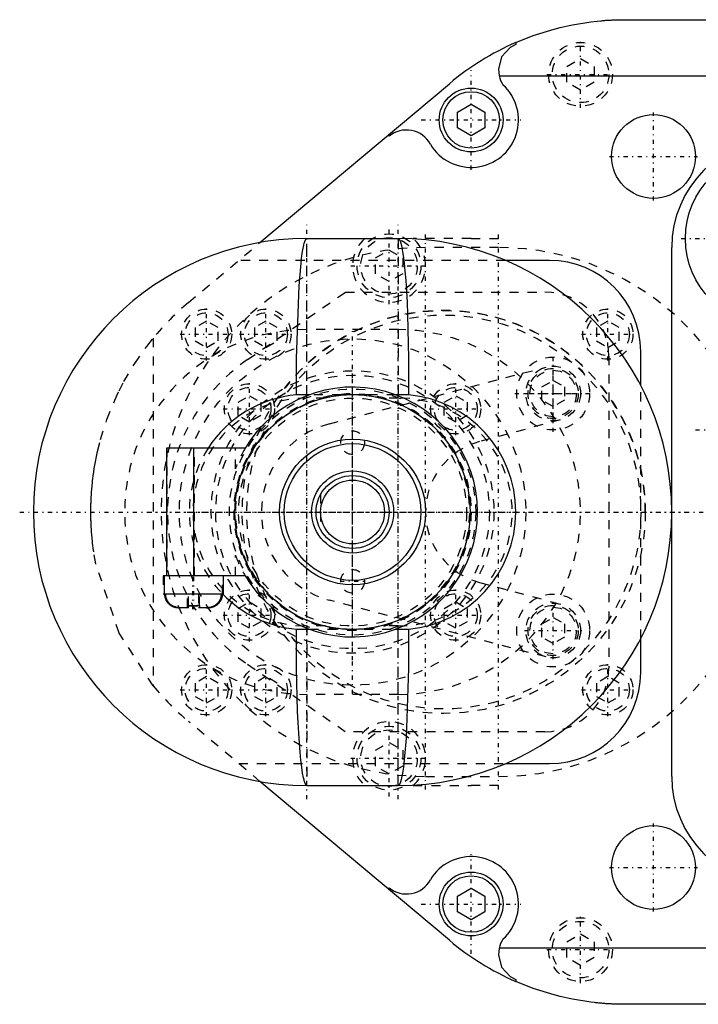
# Model space of a CAD drawing. Extents: x -212 to 209, y -54 to 54.
# Tile 1 of 4: x -212 to -137, y -54 to 54. Entities that reach past the tile are written whole.
import ezdxf

# ---------------------------------------------------------------- set-up
doc = ezdxf.new("R2010")
doc.units = 0
doc.linetypes.add('CENTER', pattern=[1.5, 0.45, -0.5, 0.05, -0.5])
doc.linetypes.add('DASHED', pattern=[2, 1, -1])
for name, color, linetype in [('AM_0', 7, 'CONTINUOUS'), ('AM_3', 7, 'DASHED'), ('AM_7', 7, 'CENTER')]:
    doc.layers.add(name, color=color, linetype=linetype)

msp = doc.modelspace()

# ---------------------------------------------------------------- linework, layer by layer
at = {"layer": 'AM_0', "color": 7, "linetype": 'CONTINUOUS'}
for p, q in [((-145.1, 54), (-84, 54)), ((-157.1, 51.5), (-157.1, 51.29)), ((-158.93, 47.86), (-65.33, 47.86)), ((-185.15, 29.55), (-164.38, 46.98)), ((-163.5, 43.87), (-162, 44.73)), ((-162, 44.73), (-160.5, 43.87)), ((-163.5, 42.13), (-163.5, 43.87)), ((-160.5, 43.87), (-160.5, 42.13)), ((-162, 41.27), (-163.5, 42.13)), ((-160.5, 42.13), (-162, 41.27)), ((-171, 41.22), (-171, 41.43)), ((-180, 30), (-170, 30)), ((-140, -29), (-140, 29)), ((-153.4, 27.6), (-158.24, 27.6)), ((-143.4, 13.87), (-143.4, 17.6)), ((-179.75, 12.85), (-181.13, 12.85)), ((-168.87, 12.85), (-170.25, 12.85)), ((-195.4, 7), (-195.4, -7)), ((-186.78, 7), (-195.4, 7)), ((-192.4, -7), (-192.4, 7)), ((-195.65, -7), (-195.65, -9)), ((-186.78, -7), (-195.65, -7)), ((-189.15, -9), (-189.15, -7)), ((-189.15, -9), (-195.65, -9)), ((-189.28, -9), (-189.28, -9.04)), ((-193, -10.5), (-193.9, -10.5)), ((-193, -10.5), (-193, -10.26)), ((-191.8, -10.26), (-191.8, -10.5)), ((-190.9, -10.5), (-191.8, -10.5)), ((-181.13, -12.85), (-179.75, -12.85)), ((-170.25, -12.85), (-168.87, -12.85)), ((-143.4, -17.6), (-143.4, -13.87)), ((-158.24, -27.6), (-153.4, -27.6)), ((-164.38, -46.98), (-185.15, -29.55)), ((-180, -30), (-170, -30)), ((-171, -41.43), (-171, -41.22)), ((-163.5, -42.13), (-162, -41.27)), ((-162, -41.27), (-160.5, -42.13)), ((-163.5, -43.87), (-163.5, -42.13)), ((-160.5, -42.13), (-160.5, -43.87)), ((-162, -44.73), (-163.5, -43.87)), ((-160.5, -43.87), (-162, -44.73)), ((-65.33, -47.86), (-158.93, -47.86)), ((-157.1, -51.29), (-157.1, -51.5)), ((-84, -54), (-145.1, -54))]:
    msp.add_line(p, q, dxfattribs=at)
for points in [[(-157.1, 51.5, 0), (-155.19, 52.25, 0), (-152.9, 52.97, 0), (-152.23, 53.14, 0), (-151.56, 53.3, 0), (-151.23, 53.37, 0), (-150.89, 53.44, 0), (-150.22, 53.56, 0), (-149.54, 53.67, 0), (-148.86, 53.76, 0), (-148.18, 53.84, 0), (-147.78, 53.88, 0), (-147.67, 53.89, 0), (-147.55, 53.9, 0), (-147.5, 53.9, 0), (-147.44, 53.91, 0), (-147.33, 53.92, 0), (-147.21, 53.93, 0), (-147.16, 53.93, 0), (-147.1, 53.93, 0), (-146.98, 53.94, 0), (-146.87, 53.95, 0), (-146.81, 53.95, 0), (-146.76, 53.95, 0), (-146.64, 53.96, 0), (-146.53, 53.97, 0), (-146.41, 53.97, 0), (-146.3, 53.98, 0), (-146.19, 53.98, 0), (-146.13, 53.98, 0), (-146.07, 53.98, 0), (-145.96, 53.99, 0), (-145.89, 53.99, 0), (-145.87, 53.99, 0), (-145.85, 53.99, 0), (-145.84, 53.99, 0), (-145.83, 53.99, 0), (-145.81, 53.99, 0), (-145.8, 53.99, 0), (-145.78, 53.99, 0), (-145.76, 53.99, 0), (-145.74, 53.99, 0), (-145.73, 53.99, 0), (-145.72, 53.99, 0), (-145.7, 53.99, 0), (-145.68, 53.99, 0), (-145.66, 53.99, 0), (-145.64, 54, 0), (-145.62, 54, 0), (-145.61, 54, 0), (-145.6, 54, 0), (-145.59, 54, 0), (-145.57, 54, 0), (-145.55, 54, 0), (-145.53, 54, 0), (-145.51, 54, 0), (-145.5, 54, 0), (-145.49, 54, 0), (-145.47, 54, 0), (-145.45, 54, 0), (-145.44, 54, 0), (-145.43, 54, 0), (-145.41, 54, 0), (-145.4, 54, 0), (-145.39, 54, 0), (-145.38, 54, 0), (-145.36, 54, 0), (-145.34, 54, 0), (-145.32, 54, 0), (-145.3, 54, 0), (-145.28, 54, 0), (-145.27, 54, 0), (-145.26, 54, 0), (-145.24, 54, 0), (-145.22, 54, 0), (-145.2, 54, 0), (-145.19, 54, 0), (-145.17, 54, 0), (-145.16, 54, 0), (-145.15, 54, 0), (-145.13, 54, 0), (-145.11, 54, 0), (-145.1, 54, 0)], [(-157.1, 51.29, 0), (-157.72, 50.96, 0), (-158.65, 49.91, 0), (-159, 48.56, 0), (-158.93, 47.86, 0)], [(-181.13, 12.85, 0), (-181.14, 16.83, 0), (-180.87, 24.82, 0), (-180.55, 28.12, 0), (-180.45, 28.77, 0), (-180.35, 29.27, 0), (-180.3, 29.47, 0), (-180.29, 29.5, 0), (-180.28, 29.56, 0), (-180.26, 29.61, 0), (-180.25, 29.64, 0), (-180.24, 29.66, 0), (-180.22, 29.71, 0), (-180.21, 29.75, 0), (-180.19, 29.79, 0), (-180.17, 29.83, 0), (-180.16, 29.86, 0), (-180.15, 29.87, 0), (-180.14, 29.89, 0), (-180.12, 29.91, 0), (-180.11, 29.93, 0), (-180.11, 29.93, 0), (-180.11, 29.93, 0), (-180.11, 29.94, 0), (-180.1, 29.94, 0), (-180.1, 29.94, 0), (-180.1, 29.94, 0), (-180.1, 29.95, 0), (-180.09, 29.95, 0), (-180.09, 29.95, 0), (-180.09, 29.95, 0), (-180.09, 29.96, 0), (-180.09, 29.96, 0), (-180.08, 29.96, 0), (-180.08, 29.96, 0), (-180.08, 29.97, 0), (-180.07, 29.97, 0), (-180.07, 29.97, 0), (-180.07, 29.97, 0), (-180.07, 29.97, 0), (-180.07, 29.97, 0), (-180.06, 29.98, 0), (-180.06, 29.98, 0), (-180.06, 29.98, 0), (-180.06, 29.98, 0), (-180.06, 29.98, 0), (-180.05, 29.98, 0), (-180.05, 29.99, 0), (-180.05, 29.99, 0), (-180.05, 29.99, 0), (-180.04, 29.99, 0), (-180.04, 29.99, 0), (-180.04, 29.99, 0), (-180.04, 29.99, 0), (-180.04, 29.99, 0), (-180.03, 29.99, 0), (-180.03, 29.99, 0), (-180.03, 30, 0), (-180.03, 30, 0), (-180.02, 30, 0), (-180.02, 30, 0), (-180.02, 30, 0), (-180.02, 30, 0), (-180.01, 30, 0), (-180.01, 30, 0), (-180.01, 30, 0), (-180.01, 30, 0), (-180.01, 30, 0), (-180, 30, 0), (-180, 30, 0), (-180, 30, 0)], [(-170, 30, 0), (-170, 30, 0), (-170, 30, 0), (-169.99, 30, 0), (-169.99, 30, 0), (-169.99, 30, 0), (-169.99, 30, 0), (-169.99, 30, 0), (-169.98, 30, 0), (-169.98, 30, 0), (-169.98, 30, 0), (-169.98, 30, 0), (-169.97, 30, 0), (-169.97, 30, 0), (-169.97, 29.99, 0), (-169.97, 29.99, 0), (-169.96, 29.99, 0), (-169.96, 29.99, 0), (-169.96, 29.99, 0), (-169.96, 29.99, 0), (-169.96, 29.99, 0), (-169.95, 29.99, 0), (-169.95, 29.99, 0), (-169.95, 29.99, 0), (-169.95, 29.98, 0), (-169.94, 29.98, 0), (-169.94, 29.98, 0), (-169.94, 29.98, 0), (-169.94, 29.98, 0), (-169.94, 29.98, 0), (-169.93, 29.97, 0), (-169.93, 29.97, 0), (-169.93, 29.97, 0), (-169.93, 29.97, 0), (-169.93, 29.97, 0), (-169.92, 29.97, 0), (-169.92, 29.96, 0), (-169.92, 29.96, 0), (-169.91, 29.96, 0), (-169.91, 29.96, 0), (-169.91, 29.95, 0), (-169.91, 29.95, 0), (-169.91, 29.95, 0), (-169.9, 29.95, 0), (-169.9, 29.94, 0), (-169.9, 29.94, 0), (-169.9, 29.94, 0), (-169.89, 29.94, 0), (-169.89, 29.93, 0), (-169.89, 29.93, 0), (-169.89, 29.93, 0), (-169.88, 29.91, 0), (-169.86, 29.89, 0), (-169.85, 29.87, 0), (-169.84, 29.86, 0), (-169.83, 29.83, 0), (-169.81, 29.79, 0), (-169.79, 29.75, 0), (-169.78, 29.71, 0), (-169.76, 29.66, 0), (-169.75, 29.64, 0), (-169.74, 29.61, 0), (-169.72, 29.56, 0), (-169.71, 29.5, 0), (-169.7, 29.47, 0), (-169.69, 29.44, 0), (-169.67, 29.38, 0), (-169.66, 29.31, 0), (-169.65, 29.27, 0), (-169.64, 29.24, 0), (-169.62, 29.16, 0), (-169.61, 29.08, 0), (-169.55, 28.77, 0), (-169.45, 28.12, 0), (-169.35, 27.34, 0), (-169.26, 26.42, 0), (-169.17, 25.38, 0), (-169.13, 24.82, 0), (-169.1, 24.23, 0), (-169.03, 22.99, 0), (-168.97, 21.67, 0), (-168.86, 16.83, 0), (-168.87, 12.85, 0)], [(-195.52, -9, 0), (-195.52, -9.01, 0), (-195.52, -9.03, 0), (-195.52, -9.05, 0), (-195.52, -9.07, 0), (-195.52, -9.08, 0), (-195.52, -9.1, 0), (-195.52, -9.12, 0), (-195.52, -9.15, 0), (-195.51, -9.17, 0), (-195.51, -9.19, 0), (-195.51, -9.2, 0), (-195.51, -9.22, 0), (-195.5, -9.24, 0), (-195.5, -9.26, 0), (-195.49, -9.29, 0), (-195.49, -9.31, 0), (-195.48, -9.33, 0), (-195.48, -9.34, 0), (-195.48, -9.35, 0), (-195.47, -9.37, 0), (-195.47, -9.39, 0), (-195.46, -9.4, 0), (-195.46, -9.42, 0), (-195.46, -9.44, 0), (-195.45, -9.46, 0), (-195.44, -9.47, 0), (-195.44, -9.48, 0), (-195.43, -9.5, 0), (-195.43, -9.52, 0), (-195.42, -9.54, 0), (-195.41, -9.57, 0), (-195.4, -9.59, 0), (-195.39, -9.6, 0), (-195.39, -9.61, 0), (-195.38, -9.63, 0), (-195.37, -9.65, 0), (-195.36, -9.67, 0), (-195.35, -9.69, 0), (-195.34, -9.71, 0), (-195.33, -9.72, 0), (-195.32, -9.73, 0), (-195.31, -9.75, 0), (-195.3, -9.77, 0), (-195.29, -9.79, 0), (-195.28, -9.8, 0), (-195.27, -9.82, 0), (-195.26, -9.83, 0), (-195.25, -9.84, 0), (-195.24, -9.86, 0), (-195.23, -9.88, 0), (-195.21, -9.9, 0), (-195.2, -9.92, 0), (-195.18, -9.93, 0), (-195.17, -9.94, 0), (-195.17, -9.95, 0), (-195.15, -9.97, 0), (-195.14, -9.99, 0), (-195.12, -10, 0), (-195.1, -10.02, 0), (-195.09, -10.04, 0), (-195.08, -10.04, 0), (-195.07, -10.05, 0), (-195.06, -10.07, 0), (-195.04, -10.08, 0), (-195.03, -10.09, 0), (-195.02, -10.1, 0), (-195.01, -10.11, 0), (-194.99, -10.13, 0), (-194.98, -10.13, 0), (-194.97, -10.14, 0), (-194.95, -10.15, 0), (-194.94, -10.17, 0), (-194.92, -10.18, 0), (-194.9, -10.2, 0), (-194.88, -10.21, 0), (-194.87, -10.22, 0), (-194.86, -10.22, 0), (-194.84, -10.24, 0), (-194.82, -10.25, 0), (-194.8, -10.26, 0), (-194.78, -10.27, 0), (-194.76, -10.28, 0), (-194.75, -10.29, 0), (-194.74, -10.29, 0), (-194.72, -10.3, 0), (-194.7, -10.32, 0), (-194.68, -10.32, 0), (-194.66, -10.33, 0), (-194.64, -10.34, 0), (-194.63, -10.35, 0), (-194.62, -10.35, 0), (-194.6, -10.36, 0), (-194.58, -10.37, 0), (-194.56, -10.38, 0), (-194.54, -10.39, 0), (-194.52, -10.39, 0), (-194.51, -10.4, 0), (-194.5, -10.4, 0), (-194.48, -10.41, 0), (-194.46, -10.42, 0), (-194.43, -10.42, 0), (-194.41, -10.43, 0), (-194.39, -10.44, 0), (-194.38, -10.44, 0), (-194.37, -10.44, 0), (-194.35, -10.45, 0), (-194.32, -10.45, 0), (-194.31, -10.46, 0), (-194.3, -10.46, 0), (-194.28, -10.46, 0), (-194.25, -10.47, 0), (-194.24, -10.47, 0), (-194.23, -10.47, 0), (-194.21, -10.48, 0), (-194.19, -10.48, 0), (-194.16, -10.48, 0), (-194.14, -10.49, 0), (-194.12, -10.49, 0), (-194.11, -10.49, 0), (-194.09, -10.49, 0), (-194.07, -10.49, 0), (-194.05, -10.49, 0), (-193.97, -10.5, 0), (-193.9, -10.5, 0)], [(-194.75, -10.29, 0), (-194.79, -10.27, 0), (-194.86, -10.22, 0), (-194.93, -10.17, 0), (-194.97, -10.14, 0), (-195, -10.11, 0), (-195.06, -10.06, 0), (-195.13, -10, 0), (-195.19, -9.93, 0), (-195.24, -9.86, 0), (-195.29, -9.79, 0), (-195.31, -9.75, 0), (-195.33, -9.71, 0), (-195.38, -9.64, 0), (-195.41, -9.55, 0), (-195.44, -9.47, 0), (-195.47, -9.39, 0), (-195.49, -9.31, 0), (-195.5, -9.26, 0), (-195.51, -9.22, 0), (-195.52, -9.13, 0), (-195.52, -9.04, 0), (-195.52, -9, 0)], [(-190.9, -10.5, 0), (-190.83, -10.5, 0), (-190.75, -10.49, 0), (-190.73, -10.49, 0), (-190.71, -10.49, 0), (-190.69, -10.49, 0), (-190.68, -10.49, 0), (-190.66, -10.49, 0), (-190.64, -10.48, 0), (-190.61, -10.48, 0), (-190.59, -10.48, 0), (-190.57, -10.47, 0), (-190.56, -10.47, 0), (-190.55, -10.47, 0), (-190.52, -10.46, 0), (-190.5, -10.46, 0), (-190.49, -10.46, 0), (-190.48, -10.45, 0), (-190.45, -10.45, 0), (-190.43, -10.44, 0), (-190.42, -10.44, 0), (-190.41, -10.44, 0), (-190.39, -10.43, 0), (-190.37, -10.42, 0), (-190.34, -10.42, 0), (-190.32, -10.41, 0), (-190.3, -10.4, 0), (-190.29, -10.4, 0), (-190.28, -10.39, 0), (-190.26, -10.39, 0), (-190.24, -10.38, 0), (-190.22, -10.37, 0), (-190.2, -10.36, 0), (-190.18, -10.35, 0), (-190.17, -10.35, 0), (-190.16, -10.34, 0), (-190.14, -10.33, 0), (-190.12, -10.32, 0), (-190.1, -10.32, 0), (-190.08, -10.3, 0), (-190.06, -10.29, 0), (-190.05, -10.29, 0), (-190.04, -10.28, 0), (-190.02, -10.27, 0), (-190, -10.26, 0), (-189.98, -10.25, 0), (-189.96, -10.24, 0), (-189.94, -10.22, 0), (-189.93, -10.22, 0), (-189.92, -10.21, 0), (-189.9, -10.2, 0), (-189.88, -10.18, 0), (-189.86, -10.17, 0), (-189.85, -10.15, 0), (-189.83, -10.14, 0), (-189.82, -10.13, 0), (-189.81, -10.13, 0), (-189.79, -10.11, 0), (-189.78, -10.1, 0), (-189.77, -10.09, 0), (-189.76, -10.08, 0), (-189.74, -10.07, 0), (-189.73, -10.05, 0), (-189.72, -10.04, 0), (-189.71, -10.04, 0), (-189.7, -10.02, 0), (-189.68, -10, 0), (-189.66, -9.99, 0), (-189.65, -9.97, 0), (-189.63, -9.95, 0), (-189.63, -9.94, 0), (-189.62, -9.93, 0), (-189.6, -9.92, 0), (-189.59, -9.9, 0), (-189.57, -9.88, 0), (-189.56, -9.86, 0), (-189.55, -9.84, 0), (-189.54, -9.83, 0), (-189.53, -9.82, 0), (-189.52, -9.8, 0), (-189.51, -9.79, 0), (-189.5, -9.77, 0), (-189.49, -9.75, 0), (-189.48, -9.73, 0), (-189.47, -9.72, 0), (-189.46, -9.71, 0), (-189.45, -9.69, 0), (-189.44, -9.67, 0), (-189.43, -9.65, 0), (-189.42, -9.63, 0), (-189.41, -9.61, 0), (-189.41, -9.6, 0), (-189.4, -9.59, 0), (-189.39, -9.57, 0), (-189.38, -9.54, 0), (-189.37, -9.52, 0), (-189.37, -9.5, 0), (-189.36, -9.48, 0), (-189.36, -9.47, 0), (-189.35, -9.46, 0), (-189.34, -9.44, 0), (-189.34, -9.42, 0), (-189.34, -9.4, 0), (-189.33, -9.39, 0), (-189.33, -9.37, 0), (-189.32, -9.35, 0), (-189.32, -9.34, 0), (-189.32, -9.33, 0), (-189.31, -9.31, 0), (-189.31, -9.29, 0), (-189.3, -9.26, 0), (-189.3, -9.24, 0), (-189.29, -9.22, 0), (-189.29, -9.2, 0), (-189.29, -9.19, 0), (-189.29, -9.17, 0), (-189.28, -9.15, 0), (-189.28, -9.12, 0), (-189.28, -9.1, 0), (-189.28, -9.08, 0), (-189.28, -9.07, 0), (-189.28, -9.05, 0), (-189.28, -9.03, 0), (-189.28, -9.01, 0), (-189.28, -9, 0)], [(-189.28, -9.11, 0), (-189.28, -9.12, 0), (-189.28, -9.15, 0), (-189.29, -9.17, 0), (-189.29, -9.18, 0), (-189.29, -9.19, 0), (-189.29, -9.21, 0), (-189.3, -9.23, 0), (-189.3, -9.26, 0), (-189.3, -9.28, 0), (-189.31, -9.3, 0), (-189.31, -9.31, 0), (-189.31, -9.32, 0), (-189.32, -9.34, 0), (-189.32, -9.36, 0), (-189.33, -9.38, 0), (-189.33, -9.4, 0), (-189.34, -9.42, 0), (-189.34, -9.43, 0), (-189.35, -9.44, 0), (-189.35, -9.46, 0), (-189.36, -9.48, 0), (-189.36, -9.49, 0), (-189.37, -9.5, 0), (-189.38, -9.52, 0), (-189.38, -9.55, 0), (-189.39, -9.56, 0), (-189.39, -9.57, 0), (-189.4, -9.59, 0), (-189.41, -9.61, 0), (-189.42, -9.63, 0), (-189.43, -9.65, 0), (-189.44, -9.67, 0), (-189.45, -9.68, 0), (-189.45, -9.69, 0), (-189.46, -9.71, 0), (-189.47, -9.72, 0), (-189.48, -9.74, 0), (-189.49, -9.76, 0), (-189.5, -9.78, 0), (-189.51, -9.79, 0), (-189.52, -9.8, 0), (-189.53, -9.81, 0), (-189.54, -9.83, 0), (-189.55, -9.85, 0), (-189.56, -9.87, 0), (-189.58, -9.88, 0), (-189.58, -9.89, 0), (-189.59, -9.9, 0), (-189.61, -9.92, 0), (-189.62, -9.94, 0), (-189.63, -9.95, 0), (-189.65, -9.97, 0), (-189.66, -9.99, 0), (-189.67, -9.99, 0), (-189.68, -10, 0), (-189.69, -10.02, 0), (-189.71, -10.03, 0), (-189.73, -10.05, 0), (-189.74, -10.06, 0), (-189.76, -10.08, 0), (-189.76, -10.08, 0), (-189.77, -10.09, 0), (-189.79, -10.11, 0), (-189.8, -10.12, 0), (-189.81, -10.13, 0), (-189.82, -10.13, 0), (-189.84, -10.15, 0), (-189.85, -10.16, 0), (-189.86, -10.17, 0), (-189.87, -10.17, 0), (-189.89, -10.19, 0), (-189.91, -10.2, 0), (-189.92, -10.21, 0), (-189.94, -10.22, 0), (-189.96, -10.24, 0), (-189.97, -10.24, 0), (-189.98, -10.25, 0), (-190, -10.26, 0), (-190.02, -10.27, 0), (-190.04, -10.28, 0), (-190.06, -10.29, 0), (-190.08, -10.3, 0), (-190.09, -10.31, 0), (-190.09, -10.31, 0), (-190.11, -10.32, 0), (-190.13, -10.33, 0), (-190.15, -10.34, 0), (-190.17, -10.35, 0), (-190.19, -10.36, 0), (-190.2, -10.36, 0), (-190.21, -10.37, 0), (-190.23, -10.37, 0), (-190.25, -10.38, 0), (-190.27, -10.39, 0), (-190.29, -10.4, 0), (-190.31, -10.4, 0), (-190.32, -10.41, 0), (-190.33, -10.41, 0), (-190.35, -10.42, 0), (-190.37, -10.42, 0), (-190.39, -10.43, 0), (-190.41, -10.44, 0), (-190.43, -10.44, 0), (-190.44, -10.44, 0), (-190.45, -10.45, 0), (-190.48, -10.45, 0), (-190.5, -10.46, 0), (-190.51, -10.46, 0), (-190.52, -10.46, 0), (-190.54, -10.47, 0), (-190.56, -10.47, 0), (-190.57, -10.47, 0), (-190.58, -10.47, 0), (-190.61, -10.48, 0), (-190.63, -10.48, 0), (-190.65, -10.48, 0), (-190.67, -10.49, 0), (-190.69, -10.49, 0), (-190.7, -10.49, 0), (-190.72, -10.49, 0), (-190.74, -10.49, 0), (-190.76, -10.5, 0), (-190.84, -10.5, 0), (-190.9, -10.5, 0)], [(-194.13, -10.49, 0), (-194.15, -10.48, 0), (-194.18, -10.48, 0), (-194.21, -10.47, 0), (-194.23, -10.47, 0), (-194.24, -10.47, 0), (-194.28, -10.46, 0), (-194.31, -10.46, 0), (-194.34, -10.45, 0), (-194.37, -10.44, 0), (-194.4, -10.43, 0), (-194.42, -10.43, 0), (-194.43, -10.42, 0), (-194.46, -10.41, 0), (-194.49, -10.4, 0), (-194.52, -10.39, 0), (-194.55, -10.38, 0), (-194.58, -10.37, 0), (-194.6, -10.36, 0), (-194.61, -10.36, 0), (-194.64, -10.35, 0), (-194.67, -10.33, 0), (-194.68, -10.33, 0)], [(-193, -10.26, 0), (-192.97, -10.26, 0), (-192.9, -10.27, 0), (-192.83, -10.28, 0), (-192.8, -10.28, 0), (-192.76, -10.28, 0), (-192.7, -10.29, 0), (-192.63, -10.29, 0), (-192.56, -10.3, 0), (-192.5, -10.3, 0), (-192.43, -10.3, 0), (-192.4, -10.3, 0), (-192.37, -10.3, 0), (-192.3, -10.3, 0), (-192.24, -10.3, 0), (-192.17, -10.29, 0), (-192.1, -10.29, 0), (-192.04, -10.28, 0), (-192, -10.28, 0), (-191.97, -10.28, 0), (-191.9, -10.27, 0), (-191.83, -10.26, 0), (-191.8, -10.26, 0)], [(-180, -30, 0), (-180, -30, 0), (-180, -30, 0), (-180.01, -30, 0), (-180.01, -30, 0), (-180.01, -30, 0), (-180.01, -30, 0), (-180.02, -30, 0), (-180.02, -30, 0), (-180.02, -30, 0), (-180.03, -30, 0), (-180.03, -30, 0), (-180.03, -30, 0), (-180.03, -29.99, 0), (-180.03, -29.99, 0), (-180.04, -29.99, 0), (-180.04, -29.99, 0), (-180.04, -29.99, 0), (-180.05, -29.99, 0), (-180.05, -29.99, 0), (-180.05, -29.99, 0), (-180.05, -29.98, 0), (-180.05, -29.98, 0), (-180.06, -29.98, 0), (-180.06, -29.98, 0), (-180.06, -29.98, 0), (-180.06, -29.98, 0), (-180.07, -29.98, 0), (-180.07, -29.97, 0), (-180.07, -29.97, 0), (-180.07, -29.97, 0), (-180.08, -29.97, 0), (-180.08, -29.96, 0), (-180.08, -29.96, 0), (-180.08, -29.96, 0), (-180.09, -29.96, 0), (-180.09, -29.95, 0), (-180.09, -29.95, 0), (-180.1, -29.95, 0), (-180.1, -29.94, 0), (-180.1, -29.94, 0), (-180.1, -29.94, 0), (-180.1, -29.94, 0), (-180.11, -29.93, 0), (-180.11, -29.93, 0), (-180.11, -29.93, 0), (-180.12, -29.92, 0), (-180.12, -29.92, 0), (-180.12, -29.92, 0), (-180.12, -29.91, 0), (-180.13, -29.91, 0), (-180.14, -29.89, 0), (-180.15, -29.86, 0), (-180.16, -29.85, 0), (-180.17, -29.83, 0), (-180.19, -29.79, 0), (-180.21, -29.75, 0), (-180.23, -29.71, 0), (-180.24, -29.66, 0), (-180.26, -29.6, 0), (-180.27, -29.58, 0), (-180.28, -29.55, 0), (-180.3, -29.49, 0), (-180.31, -29.43, 0), (-180.32, -29.39, 0), (-180.37, -29.17, 0), (-180.48, -28.64, 0), (-180.57, -27.99, 0), (-180.66, -27.22, 0), (-180.75, -26.33, 0), (-180.83, -25.35, 0), (-180.87, -24.82, 0), (-180.9, -24.27, 0), (-180.96, -23.1, 0), (-181.02, -21.87, 0), (-181.13, -17.12, 0), (-181.13, -12.85, 0)], [(-168.87, -12.85, 0), (-168.87, -17.12, 0), (-169.13, -24.82, 0), (-169.43, -27.99, 0), (-169.52, -28.64, 0), (-169.63, -29.17, 0), (-169.68, -29.39, 0), (-169.69, -29.43, 0), (-169.7, -29.49, 0), (-169.72, -29.55, 0), (-169.73, -29.58, 0), (-169.74, -29.6, 0), (-169.76, -29.66, 0), (-169.77, -29.71, 0), (-169.79, -29.75, 0), (-169.81, -29.79, 0), (-169.83, -29.83, 0), (-169.84, -29.85, 0), (-169.85, -29.86, 0), (-169.86, -29.89, 0), (-169.87, -29.91, 0), (-169.88, -29.91, 0), (-169.88, -29.92, 0), (-169.88, -29.92, 0), (-169.88, -29.92, 0), (-169.89, -29.93, 0), (-169.89, -29.93, 0), (-169.89, -29.93, 0), (-169.9, -29.94, 0), (-169.9, -29.94, 0), (-169.9, -29.94, 0), (-169.9, -29.94, 0), (-169.9, -29.95, 0), (-169.91, -29.95, 0), (-169.91, -29.95, 0), (-169.91, -29.96, 0), (-169.92, -29.96, 0), (-169.92, -29.96, 0), (-169.92, -29.96, 0), (-169.92, -29.97, 0), (-169.93, -29.97, 0), (-169.93, -29.97, 0), (-169.93, -29.97, 0), (-169.93, -29.98, 0), (-169.94, -29.98, 0), (-169.94, -29.98, 0), (-169.94, -29.98, 0), (-169.94, -29.98, 0), (-169.95, -29.98, 0), (-169.95, -29.98, 0), (-169.95, -29.99, 0), (-169.95, -29.99, 0), (-169.95, -29.99, 0), (-169.96, -29.99, 0), (-169.96, -29.99, 0), (-169.96, -29.99, 0), (-169.97, -29.99, 0), (-169.97, -29.99, 0), (-169.97, -30, 0), (-169.97, -30, 0), (-169.97, -30, 0), (-169.98, -30, 0), (-169.98, -30, 0), (-169.98, -30, 0), (-169.99, -30, 0), (-169.99, -30, 0), (-169.99, -30, 0), (-169.99, -30, 0), (-170, -30, 0), (-170, -30, 0), (-170, -30, 0)], [(-158.93, -47.86, 0), (-159, -48.56, 0), (-158.65, -49.91, 0), (-157.72, -50.96, 0), (-157.1, -51.29, 0)], [(-145.1, -54, 0), (-145.11, -54, 0), (-145.13, -54, 0), (-145.15, -54, 0), (-145.16, -54, 0), (-145.17, -54, 0), (-145.19, -54, 0), (-145.2, -54, 0), (-145.22, -54, 0), (-145.24, -54, 0), (-145.26, -54, 0), (-145.27, -54, 0), (-145.28, -54, 0), (-145.3, -54, 0), (-145.32, -54, 0), (-145.34, -54, 0), (-145.36, -54, 0), (-145.38, -54, 0), (-145.39, -54, 0), (-145.4, -54, 0), (-145.41, -54, 0), (-145.43, -54, 0), (-145.44, -54, 0), (-145.45, -54, 0), (-145.47, -54, 0), (-145.49, -54, 0), (-145.5, -54, 0), (-145.51, -54, 0), (-145.53, -54, 0), (-145.55, -54, 0), (-145.57, -54, 0), (-145.59, -54, 0), (-145.6, -54, 0), (-145.61, -54, 0), (-145.62, -54, 0), (-145.64, -54, 0), (-145.66, -53.99, 0), (-145.68, -53.99, 0), (-145.7, -53.99, 0), (-145.72, -53.99, 0), (-145.73, -53.99, 0), (-145.74, -53.99, 0), (-145.76, -53.99, 0), (-145.78, -53.99, 0), (-145.8, -53.99, 0), (-145.81, -53.99, 0), (-145.83, -53.99, 0), (-145.84, -53.99, 0), (-145.85, -53.99, 0), (-145.87, -53.99, 0), (-145.89, -53.99, 0), (-145.96, -53.99, 0), (-146.07, -53.98, 0), (-146.13, -53.98, 0), (-146.19, -53.98, 0), (-146.3, -53.98, 0), (-146.41, -53.97, 0), (-146.53, -53.97, 0), (-146.64, -53.96, 0), (-146.76, -53.95, 0), (-146.81, -53.95, 0), (-146.87, -53.95, 0), (-146.98, -53.94, 0), (-147.1, -53.93, 0), (-147.16, -53.93, 0), (-147.21, -53.93, 0), (-147.33, -53.92, 0), (-147.44, -53.91, 0), (-147.5, -53.9, 0), (-147.55, -53.9, 0), (-147.67, -53.89, 0), (-147.78, -53.88, 0), (-147.9, -53.87, 0), (-148.01, -53.86, 0), (-148.12, -53.85, 0), (-148.18, -53.84, 0), (-148.24, -53.84, 0), (-148.35, -53.82, 0), (-148.47, -53.81, 0), (-148.86, -53.76, 0), (-149.54, -53.67, 0), (-150.22, -53.56, 0), (-150.89, -53.44, 0), (-151.23, -53.37, 0), (-151.56, -53.3, 0), (-152.23, -53.14, 0), (-152.9, -52.97, 0), (-155.19, -52.25, 0), (-157.1, -51.5, 0)]]:
    msp.add_polyline3d(points, dxfattribs=at)
for centre, radius in [((-162, 43), 3.5), ((-162, 43), 3.1), ((-142, 39), 4.6), ((-129, 30), 9.5), ((-175, 0), 12.9), ((-175, 0), 8), ((-175, 0), 7.5), ((-175, 0), 4.5), ((-175, 0), 4), ((-175, 0), 3.5), ((-142, -39), 4.6), ((-162, -43), 3.5), ((-162, -43), 3.1)]:
    msp.add_circle(centre, radius, dxfattribs=at)
for centre, radius, start, end in [((-145.1, 24), 30, 113.5782, 130.0021), ((-156, 48.5), 3, 192.2996, 213.3234), ((-162, 43), 5.2, 210.7555, 47.7955), ((-169.1, 38.9), 3, 28.7039, 129.2965), ((-128, 29), 12, 90, 180), ((-180, 0), 30, 90, 270), ((-170, 0), 30, 270, 90), ((-153.4, 17.6), 10, 0, 90), ((-175, 0), 13.7, 210.7271, 149.2729), ((-180, 0), 12.9, 95.0462, 147.1368), ((-170, 0), 12.9, 275.0462, 84.9538), ((-180, 0), 12.9, 224.2407, 264.9538), ((-153.4, -17.6), 10, 270, 0), ((-128, -29), 12, 180, 270), ((-162, -43), 5.2, 312.2045, 149.2445), ((-169.1, -38.9), 3, 230.7035, 331.2961), ((-145.1, -24), 30, 229.9979, 246.4218), ((-156, -48.5), 3, 146.6766, 167.7004)]:
    msp.add_arc(centre, radius, start, end, dxfattribs=at)
at = {"layer": 'AM_3', "color": 6, "linetype": 'DASHED'}
for p, q in [((-151.5, 48.87), (-150, 49.73)), ((-150, 49.73), (-148.5, 48.87)), ((-151.5, 47.13), (-151.5, 48.87)), ((-148.5, 48.87), (-148.5, 47.13)), ((-150, 46.27), (-151.5, 47.13)), ((-148.5, 47.13), (-150, 46.27)), ((-192.98, 22.98), (-185.15, 29.55)), ((-180, 20), (-180, 30)), ((-170, 30), (-170, 20)), ((-162, 30), (-168.35, 30)), ((-162, 30), (-159, 30)), ((-172.5, 27.87), (-171, 28.73)), ((-171, 28.73), (-169.5, 27.87)), ((-159, 29), (-167, 29)), ((-158.24, 27.6), (-187.48, 27.6)), ((-172.5, 26.13), (-172.5, 27.87)), ((-169.5, 27.87), (-169.5, 26.13)), ((-171, 25.27), (-172.5, 26.13)), ((-169.5, 26.13), (-171, 25.27)), ((-186.52, 16.72), (-175.8, 24.1)), ((-175.8, 24.1), (-153.9, 24.1)), ((-191, 20.94), (-192.25, 20.22)), ((-189.75, 20.22), (-191, 20.94)), ((-184.5, 20.94), (-185.75, 20.22)), ((-183.25, 20.22), (-184.5, 20.94)), ((-147, 20.94), (-148.25, 20.22)), ((-145.75, 20.22), (-147, 20.94)), ((-192.25, 20.22), (-192.25, 18.78)), ((-189.75, 18.78), (-189.75, 20.22)), ((-185.75, 20.22), (-185.75, 18.78)), ((-183.25, 18.78), (-183.25, 20.22)), ((-180, 12.5), (-180, 20)), ((-170, 20), (-180, 20)), ((-170, 20), (-170, 12.5)), ((-148.25, 20.22), (-148.25, 18.78)), ((-145.75, 18.78), (-145.75, 20.22)), ((-196.86, 19.07), (-196.86, -19.07)), ((-192.25, 18.78), (-191, 18.06)), ((-191, 18.06), (-189.75, 18.78)), ((-185.75, 18.78), (-184.5, 18.06)), ((-184.5, 18.06), (-183.25, 18.78)), ((-148.25, 18.78), (-147, 18.06)), ((-147, 18.06), (-145.75, 18.78)), ((-146.9, 17.1), (-146.9, -17.1)), ((-177.53, 9.67), (-153.76, 15.9)), ((-154.25, 13.72), (-153, 14.44)), ((-153, 14.44), (-151.75, 13.72)), ((-154.25, 12.28), (-154.25, 13.72)), ((-151.75, 13.72), (-151.75, 12.28)), ((-143.4, -13.87), (-143.4, 13.87)), ((-187.56, 12.03), (-186.31, 12.75)), ((-187.56, 10.59), (-187.56, 12.03)), ((-186.31, 12.75), (-185.06, 12.03)), ((-185.06, 12.03), (-185.06, 10.59)), ((-177.98, 12.5), (-180, 12.5)), ((-170.25, 12.85), (-179.75, 12.85)), ((-170, 12.5), (-172.02, 12.5)), ((-164.94, 12.03), (-163.69, 12.75)), ((-164.94, 10.59), (-164.94, 12.03)), ((-163.69, 12.75), (-162.44, 12.03)), ((-162.44, 12.03), (-162.44, 10.59)), ((-153, 11.56), (-154.25, 12.28)), ((-151.75, 12.28), (-153, 11.56)), ((-186.31, 9.87), (-187.56, 10.59)), ((-185.06, 10.59), (-186.31, 9.87)), ((-163.69, 9.87), (-164.94, 10.59)), ((-162.44, 10.59), (-163.69, 9.87)), ((-152.22, 10.1), (-161.07, 7.73)), ((-195.35, 7), (-195.35, -7)), ((-192.35, -7), (-192.35, 7)), ((-187.85, 4.75), (-187.85, 7)), ((-178.5, 1.94), (-178.5, -1.94)), ((-187.85, -7), (-187.85, -4.75)), ((-195.75, -7), (-195.75, -9)), ((-195.65, -7), (-195.75, -7)), ((-189.25, -9), (-189.25, -7)), ((-161.07, -7.73), (-152.22, -10.1)), ((-195.65, -9), (-195.75, -9)), ((-193.1, -10.5), (-193.1, -9)), ((-193, -10.26), (-193, -9)), ((-191.9, -9), (-191.9, -10.5)), ((-191.8, -10.26), (-191.8, -9)), ((-153.76, -15.9), (-177.53, -9.67)), ((-193.9, -10.5), (-194, -10.5)), ((-192.45, -10.3), (-192.49, -10.3)), ((-191.8, -10.5), (-191.9, -10.5)), ((-187.56, -10.59), (-186.31, -9.87)), ((-187.56, -12.03), (-187.56, -10.59)), ((-186.31, -9.87), (-185.06, -10.59)), ((-185.06, -10.59), (-185.06, -12.03)), ((-164.94, -10.59), (-163.69, -9.87)), ((-164.94, -12.03), (-164.94, -10.59)), ((-163.69, -9.87), (-162.44, -10.59)), ((-162.44, -10.59), (-162.44, -12.03)), ((-154.25, -12.28), (-153, -11.56)), ((-153, -11.56), (-151.75, -12.28)), ((-186.31, -12.75), (-187.56, -12.03)), ((-185.06, -12.03), (-186.31, -12.75)), ((-180, -12.5), (-180, -20)), ((-177.98, -12.5), (-180, -12.5)), ((-179.75, -12.85), (-170.25, -12.85)), ((-170, -12.5), (-172.02, -12.5)), ((-170, -20), (-170, -12.5)), ((-163.69, -12.75), (-164.94, -12.03)), ((-162.44, -12.03), (-163.69, -12.75)), ((-154.25, -13.72), (-154.25, -12.28)), ((-151.75, -12.28), (-151.75, -13.72)), ((-153, -14.44), (-154.25, -13.72)), ((-151.75, -13.72), (-153, -14.44)), ((-175.8, -24.1), (-186.52, -16.72)), ((-191, -18.06), (-192.25, -18.78)), ((-189.75, -18.78), (-191, -18.06)), ((-184.5, -18.06), (-185.75, -18.78)), ((-183.25, -18.78), (-184.5, -18.06)), ((-147, -18.06), (-148.25, -18.78)), ((-145.75, -18.78), (-147, -18.06)), ((-192.25, -18.78), (-192.25, -20.22)), ((-189.75, -20.22), (-189.75, -18.78)), ((-185.75, -18.78), (-185.75, -20.22)), ((-183.25, -20.22), (-183.25, -18.78)), ((-148.25, -18.78), (-148.25, -20.22)), ((-145.75, -20.22), (-145.75, -18.78)), ((-192.25, -20.22), (-191, -20.94)), ((-191, -20.94), (-189.75, -20.22)), ((-185.75, -20.22), (-184.5, -20.94)), ((-184.5, -20.94), (-183.25, -20.22)), ((-180, -20), (-180, -30)), ((-170, -20), (-180, -20)), ((-170, -30), (-170, -20)), ((-148.25, -20.22), (-147, -20.94)), ((-147, -20.94), (-145.75, -20.22)), ((-185.15, -29.55), (-192.98, -22.98)), ((-153.9, -24.1), (-175.8, -24.1)), ((-172.5, -26.13), (-171, -25.27)), ((-171, -25.27), (-169.5, -26.13)), ((-172.5, -27.87), (-172.5, -26.13)), ((-169.5, -26.13), (-169.5, -27.87)), ((-187.48, -27.6), (-158.24, -27.6)), ((-171, -28.73), (-172.5, -27.87)), ((-169.5, -27.87), (-171, -28.73)), ((-167, -29), (-159, -29)), ((-168.35, -30), (-162, -30)), ((-159, -30), (-162, -30)), ((-151.5, -47.13), (-150, -46.27)), ((-150, -46.27), (-148.5, -47.13)), ((-151.5, -48.87), (-151.5, -47.13)), ((-148.5, -47.13), (-148.5, -48.87)), ((-150, -49.73), (-151.5, -48.87)), ((-148.5, -48.87), (-150, -49.73))]:
    msp.add_line(p, q, dxfattribs=at)
for points in [[(-196.86, -19.07, 0), (-200.59, -13.29, 0), (-203.15, -5.7, 0), (-203.38, -4.38, 0), (-203.43, -4.01, 0), (-203.48, -3.63, 0), (-203.5, -3.44, 0), (-203.52, -3.25, 0), (-203.56, -2.87, 0), (-203.6, -2.48, 0), (-203.61, -2.26, 0), (-203.62, -2.2, 0), (-203.62, -2.13, 0), (-203.63, -2.1, 0), (-203.63, -2.07, 0), (-203.63, -2.01, 0), (-203.64, -1.94, 0), (-203.64, -1.88, 0), (-203.64, -1.82, 0), (-203.65, -1.75, 0), (-203.65, -1.72, 0), (-203.65, -1.69, 0), (-203.66, -1.63, 0), (-203.66, -1.56, 0), (-203.66, -1.5, 0), (-203.67, -1.43, 0), (-203.67, -1.37, 0), (-203.67, -1.34, 0), (-203.67, -1.31, 0), (-203.67, -1.24, 0), (-203.68, -1.18, 0), (-203.68, -1.15, 0), (-203.68, -1.12, 0), (-203.68, -1.05, 0), (-203.68, -0.99, 0), (-203.68, -0.96, 0), (-203.69, -0.92, 0), (-203.69, -0.86, 0), (-203.69, -0.8, 0), (-203.69, -0.73, 0), (-203.69, -0.67, 0), (-203.69, -0.61, 0), (-203.69, -0.57, 0), (-203.7, -0.54, 0), (-203.7, -0.48, 0), (-203.7, -0.41, 0), (-203.7, -0.35, 0), (-203.7, -0.29, 0), (-203.7, -0.22, 0), (-203.7, -0.19, 0), (-203.7, -0.16, 0), (-203.7, -0.1, 0), (-203.7, -0.03, 0), (-203.7, 0, 0), (-203.7, 0.03, 0), (-203.7, 0.1, 0), (-203.7, 0.16, 0), (-203.7, 0.19, 0), (-203.7, 0.22, 0), (-203.7, 0.29, 0), (-203.7, 0.35, 0), (-203.7, 0.41, 0), (-203.7, 0.48, 0), (-203.7, 0.54, 0), (-203.69, 0.57, 0), (-203.69, 0.61, 0), (-203.69, 0.67, 0), (-203.69, 0.73, 0), (-203.69, 0.8, 0), (-203.69, 0.86, 0), (-203.69, 0.92, 0), (-203.68, 0.96, 0), (-203.68, 0.99, 0), (-203.68, 1.05, 0), (-203.68, 1.12, 0), (-203.68, 1.15, 0), (-203.68, 1.18, 0), (-203.67, 1.24, 0), (-203.67, 1.31, 0), (-203.67, 1.34, 0), (-203.67, 1.37, 0), (-203.67, 1.43, 0), (-203.66, 1.5, 0), (-203.66, 1.56, 0), (-203.66, 1.63, 0), (-203.65, 1.69, 0), (-203.65, 1.72, 0), (-203.65, 1.75, 0), (-203.64, 1.82, 0), (-203.64, 1.88, 0), (-203.64, 1.94, 0), (-203.63, 2.01, 0), (-203.63, 2.07, 0), (-203.63, 2.1, 0), (-203.62, 2.13, 0), (-203.62, 2.2, 0), (-203.61, 2.26, 0), (-203.6, 2.48, 0), (-203.56, 2.87, 0), (-203.52, 3.25, 0), (-203.5, 3.44, 0), (-203.48, 3.63, 0), (-203.43, 4.01, 0), (-203.38, 4.38, 0), (-203.32, 4.76, 0), (-203.26, 5.14, 0), (-203.19, 5.52, 0), (-203.15, 5.7, 0), (-203.12, 5.89, 0), (-203.04, 6.27, 0), (-202.96, 6.64, 0), (-202.63, 7.94, 0), (-201.94, 10.13, 0), (-201.08, 12.26, 0), (-200.59, 13.29, 0), (-200.07, 14.31, 0), (-198.89, 16.29, 0), (-197.57, 18.17, 0), (-196.86, 19.07, 0)], [(-172.02, 12.5, 0), (-172.18, 12.54, 0), (-172.51, 12.61, 0), (-172.84, 12.67, 0), (-173, 12.69, 0), (-173.17, 12.72, 0), (-173.5, 12.76, 0), (-173.83, 12.8, 0), (-174.17, 12.82, 0), (-174.5, 12.84, 0), (-174.83, 12.85, 0), (-175, 12.85, 0), (-175.17, 12.85, 0), (-175.5, 12.84, 0), (-175.83, 12.82, 0), (-176.17, 12.8, 0), (-176.5, 12.76, 0), (-176.83, 12.72, 0), (-177, 12.69, 0), (-177.16, 12.67, 0), (-177.49, 12.61, 0), (-177.82, 12.54, 0), (-177.98, 12.5, 0)], [(-195.62, -9, 0), (-195.62, -9.01, 0), (-195.62, -9.03, 0), (-195.62, -9.05, 0), (-195.62, -9.07, 0), (-195.62, -9.08, 0), (-195.62, -9.1, 0), (-195.62, -9.12, 0), (-195.62, -9.15, 0), (-195.61, -9.17, 0), (-195.61, -9.19, 0), (-195.61, -9.2, 0), (-195.61, -9.22, 0), (-195.6, -9.24, 0), (-195.6, -9.26, 0), (-195.59, -9.29, 0), (-195.59, -9.31, 0), (-195.58, -9.33, 0), (-195.58, -9.34, 0), (-195.58, -9.35, 0), (-195.57, -9.37, 0), (-195.57, -9.39, 0), (-195.56, -9.4, 0), (-195.56, -9.42, 0), (-195.56, -9.44, 0), (-195.55, -9.46, 0), (-195.54, -9.47, 0), (-195.54, -9.48, 0), (-195.53, -9.5, 0), (-195.53, -9.52, 0), (-195.52, -9.54, 0), (-195.51, -9.57, 0), (-195.5, -9.59, 0), (-195.49, -9.6, 0), (-195.49, -9.61, 0), (-195.48, -9.63, 0), (-195.47, -9.65, 0), (-195.46, -9.67, 0), (-195.45, -9.69, 0), (-195.44, -9.71, 0), (-195.43, -9.72, 0), (-195.42, -9.73, 0), (-195.41, -9.75, 0), (-195.4, -9.77, 0), (-195.39, -9.79, 0), (-195.38, -9.8, 0), (-195.37, -9.82, 0), (-195.36, -9.83, 0), (-195.35, -9.84, 0), (-195.34, -9.86, 0), (-195.33, -9.88, 0), (-195.31, -9.9, 0), (-195.3, -9.92, 0), (-195.28, -9.93, 0), (-195.27, -9.94, 0), (-195.27, -9.95, 0), (-195.25, -9.97, 0), (-195.24, -9.99, 0), (-195.22, -10, 0), (-195.2, -10.02, 0), (-195.19, -10.04, 0), (-195.18, -10.04, 0), (-195.17, -10.05, 0), (-195.16, -10.07, 0), (-195.14, -10.08, 0), (-195.13, -10.09, 0), (-195.12, -10.1, 0), (-195.11, -10.11, 0), (-195.09, -10.13, 0), (-195.08, -10.13, 0), (-195.07, -10.14, 0), (-195.05, -10.15, 0), (-195.04, -10.17, 0), (-195.02, -10.18, 0), (-195, -10.2, 0), (-194.98, -10.21, 0), (-194.97, -10.22, 0), (-194.96, -10.22, 0), (-194.94, -10.24, 0), (-194.92, -10.25, 0), (-194.9, -10.26, 0), (-194.88, -10.27, 0), (-194.86, -10.28, 0), (-194.85, -10.29, 0), (-194.84, -10.29, 0), (-194.82, -10.3, 0), (-194.8, -10.32, 0), (-194.78, -10.32, 0), (-194.76, -10.33, 0), (-194.74, -10.34, 0), (-194.73, -10.35, 0), (-194.72, -10.35, 0), (-194.7, -10.36, 0), (-194.68, -10.37, 0), (-194.66, -10.38, 0), (-194.64, -10.39, 0), (-194.62, -10.39, 0), (-194.61, -10.4, 0), (-194.6, -10.4, 0), (-194.58, -10.41, 0), (-194.56, -10.42, 0), (-194.53, -10.42, 0), (-194.51, -10.43, 0), (-194.49, -10.44, 0), (-194.48, -10.44, 0), (-194.47, -10.44, 0), (-194.45, -10.45, 0), (-194.42, -10.45, 0), (-194.41, -10.46, 0), (-194.4, -10.46, 0), (-194.38, -10.46, 0), (-194.35, -10.47, 0), (-194.34, -10.47, 0), (-194.33, -10.47, 0), (-194.31, -10.48, 0), (-194.29, -10.48, 0), (-194.26, -10.48, 0), (-194.24, -10.49, 0), (-194.22, -10.49, 0), (-194.21, -10.49, 0), (-194.19, -10.49, 0), (-194.17, -10.49, 0), (-194.15, -10.49, 0), (-194.07, -10.5, 0), (-194, -10.5, 0)], [(-190.84, -10.49, 0), (-190.83, -10.49, 0), (-190.81, -10.49, 0), (-190.79, -10.49, 0), (-190.78, -10.49, 0), (-190.76, -10.49, 0), (-190.74, -10.48, 0), (-190.72, -10.48, 0), (-190.7, -10.48, 0), (-190.68, -10.47, 0), (-190.66, -10.47, 0), (-190.65, -10.47, 0), (-190.64, -10.47, 0), (-190.61, -10.46, 0), (-190.59, -10.46, 0), (-190.57, -10.45, 0), (-190.55, -10.45, 0), (-190.53, -10.44, 0), (-190.52, -10.44, 0), (-190.51, -10.44, 0), (-190.49, -10.43, 0), (-190.47, -10.42, 0), (-190.46, -10.42, 0), (-190.45, -10.42, 0), (-190.43, -10.41, 0), (-190.41, -10.4, 0), (-190.4, -10.4, 0), (-190.39, -10.4, 0), (-190.37, -10.39, 0), (-190.35, -10.38, 0), (-190.33, -10.37, 0), (-190.31, -10.37, 0), (-190.29, -10.36, 0), (-190.28, -10.35, 0), (-190.27, -10.35, 0), (-190.25, -10.34, 0), (-190.23, -10.33, 0), (-190.22, -10.32, 0), (-190.2, -10.32, 0), (-190.18, -10.31, 0), (-190.17, -10.3, 0), (-190.16, -10.3, 0), (-190.14, -10.29, 0), (-190.12, -10.27, 0), (-190.11, -10.26, 0), (-190.09, -10.25, 0), (-190.07, -10.24, 0), (-190.06, -10.24, 0), (-190.05, -10.23, 0), (-190.03, -10.22, 0), (-190.01, -10.2, 0), (-190, -10.19, 0), (-189.98, -10.18, 0), (-189.96, -10.17, 0), (-189.95, -10.16, 0), (-189.94, -10.15, 0), (-189.93, -10.14, 0), (-189.91, -10.13, 0), (-189.9, -10.11, 0), (-189.88, -10.1, 0), (-189.86, -10.09, 0), (-189.86, -10.08, 0), (-189.85, -10.07, 0), (-189.83, -10.06, 0), (-189.82, -10.04, 0), (-189.81, -10.04, 0), (-189.8, -10.03, 0), (-189.79, -10.01, 0), (-189.77, -10, 0), (-189.77, -9.99, 0), (-189.76, -9.98, 0), (-189.75, -9.97, 0), (-189.73, -9.95, 0), (-189.72, -9.93, 0), (-189.7, -9.92, 0), (-189.69, -9.9, 0), (-189.68, -9.89, 0), (-189.68, -9.88, 0), (-189.66, -9.86, 0), (-189.65, -9.85, 0), (-189.64, -9.83, 0), (-189.63, -9.81, 0), (-189.61, -9.79, 0), (-189.61, -9.79, 0), (-189.6, -9.78, 0), (-189.59, -9.76, 0), (-189.58, -9.74, 0), (-189.57, -9.72, 0), (-189.56, -9.71, 0), (-189.55, -9.69, 0), (-189.55, -9.68, 0), (-189.54, -9.67, 0), (-189.53, -9.65, 0), (-189.52, -9.63, 0), (-189.51, -9.61, 0), (-189.5, -9.59, 0), (-189.49, -9.57, 0), (-189.49, -9.56, 0), (-189.49, -9.55, 0), (-189.48, -9.53, 0), (-189.47, -9.51, 0), (-189.46, -9.49, 0), (-189.46, -9.47, 0), (-189.45, -9.45, 0), (-189.45, -9.44, 0), (-189.44, -9.43, 0), (-189.44, -9.41, 0), (-189.43, -9.39, 0), (-189.43, -9.38, 0), (-189.43, -9.37, 0), (-189.42, -9.35, 0), (-189.42, -9.33, 0), (-189.41, -9.32, 0), (-189.41, -9.31, 0), (-189.41, -9.29, 0), (-189.4, -9.27, 0), (-189.4, -9.25, 0), (-189.39, -9.22, 0), (-189.39, -9.2, 0), (-189.39, -9.19, 0), (-189.39, -9.18, 0), (-189.39, -9.16, 0), (-189.38, -9.14, 0), (-189.38, -9.12, 0), (-189.38, -9.09, 0), (-189.38, -9.07, 0), (-189.38, -9.06, 0), (-189.38, -9.05, 0), (-189.38, -9.03, 0), (-189.38, -9.01, 0), (-189.38, -9, 0)], [(-189.46, -9.49, 0), (-189.47, -9.51, 0), (-189.48, -9.54, 0), (-189.5, -9.58, 0), (-189.51, -9.6, 0), (-189.51, -9.62, 0), (-189.53, -9.65, 0), (-189.55, -9.69, 0), (-189.57, -9.72, 0), (-189.59, -9.75, 0), (-189.61, -9.78, 0), (-189.62, -9.8, 0), (-189.63, -9.81, 0), (-189.65, -9.84, 0), (-189.67, -9.88, 0), (-189.7, -9.91, 0), (-189.72, -9.94, 0), (-189.75, -9.97, 0), (-189.76, -9.98, 0), (-189.77, -10, 0), (-189.8, -10.03, 0), (-189.83, -10.05, 0), (-189.84, -10.07, 0)], [(-189.44, -9.42, 0), (-189.44, -9.43, 0), (-189.45, -9.45, 0), (-189.46, -9.48, 0), (-189.46, -9.49, 0)], [(-189.42, -9.35, 0), (-189.42, -9.36, 0), (-189.43, -9.38, 0), (-189.43, -9.4, 0), (-189.44, -9.42, 0)], [(-189.4, -9.27, 0), (-189.41, -9.28, 0), (-189.41, -9.31, 0), (-189.42, -9.33, 0), (-189.42, -9.35, 0)], [(-189.38, -9.11, 0), (-189.38, -9.14, 0), (-189.39, -9.19, 0), (-189.4, -9.24, 0), (-189.4, -9.27, 0)], [(-189.38, -9, 0), (-189.38, -9.02, 0), (-189.38, -9.06, 0), (-189.38, -9.09, 0), (-189.38, -9.11, 0)], [(-189.28, -9.04, 0), (-189.28, -9.05, 0), (-189.28, -9.07, 0), (-189.28, -9.1, 0), (-189.28, -9.11, 0)], [(-194.68, -10.33, 0), (-194.69, -10.32, 0), (-194.71, -10.31, 0), (-194.74, -10.3, 0), (-194.75, -10.29, 0)], [(-193.9, -10.5, 0), (-193.94, -10.5, 0), (-194.01, -10.5, 0), (-194.09, -10.49, 0), (-194.13, -10.49, 0)], [(-193.1, -10.26, 0), (-193.08, -10.26, 0), (-193.05, -10.26, 0), (-193.02, -10.27, 0), (-193, -10.27, 0)], [(-193, -10.27, 0), (-193.02, -10.27, 0), (-193.05, -10.26, 0), (-193.08, -10.26, 0), (-193.1, -10.26, 0)], [(-193, -10.27, 0), (-192.91, -10.28, 0), (-192.74, -10.29, 0), (-192.58, -10.3, 0), (-192.49, -10.3, 0)], [(-192.49, -10.3, 0), (-192.58, -10.3, 0), (-192.74, -10.29, 0), (-192.91, -10.28, 0), (-193, -10.27, 0)], [(-192.45, -10.3, 0), (-192.36, -10.3, 0), (-192.18, -10.29, 0), (-191.99, -10.27, 0), (-191.9, -10.26, 0)], [(-191.9, -10.26, 0), (-191.99, -10.27, 0), (-192.18, -10.29, 0), (-192.36, -10.3, 0), (-192.45, -10.3, 0)], [(-191, -10.5, 0), (-190.97, -10.5, 0), (-190.92, -10.5, 0), (-190.87, -10.5, 0), (-190.84, -10.49, 0)], [(-190.84, -10.49, 0), (-190.87, -10.5, 0), (-190.92, -10.5, 0), (-190.97, -10.5, 0), (-191, -10.5, 0)], [(-190.77, -10.49, 0), (-190.78, -10.49, 0), (-190.8, -10.49, 0), (-190.83, -10.49, 0), (-190.84, -10.49, 0)], [(-190.46, -10.42, 0), (-190.51, -10.44, 0), (-190.61, -10.46, 0), (-190.72, -10.48, 0), (-190.77, -10.49, 0)], [(-190.29, -10.36, 0), (-190.31, -10.37, 0), (-190.37, -10.39, 0), (-190.43, -10.41, 0), (-190.46, -10.42, 0)], [(-190.22, -10.33, 0), (-190.23, -10.33, 0), (-190.25, -10.34, 0), (-190.27, -10.35, 0), (-190.29, -10.36, 0)], [(-189.84, -10.07, 0), (-189.85, -10.07, 0), (-189.87, -10.09, 0), (-189.89, -10.11, 0), (-189.9, -10.11, 0), (-189.91, -10.12, 0), (-189.93, -10.14, 0), (-189.95, -10.15, 0), (-189.97, -10.17, 0), (-189.99, -10.19, 0), (-190.01, -10.2, 0), (-190.02, -10.21, 0), (-190.03, -10.22, 0), (-190.05, -10.23, 0), (-190.07, -10.24, 0), (-190.1, -10.26, 0), (-190.12, -10.27, 0), (-190.14, -10.28, 0), (-190.15, -10.29, 0), (-190.16, -10.3, 0), (-190.19, -10.31, 0), (-190.21, -10.32, 0), (-190.22, -10.33, 0)], [(-177.98, -12.5, 0), (-177.82, -12.54, 0), (-177.49, -12.61, 0), (-177.16, -12.67, 0), (-177, -12.69, 0), (-176.83, -12.72, 0), (-176.5, -12.76, 0), (-176.17, -12.8, 0), (-175.83, -12.82, 0), (-175.5, -12.84, 0), (-175.17, -12.85, 0), (-175, -12.85, 0), (-174.83, -12.85, 0), (-174.5, -12.84, 0), (-174.17, -12.82, 0), (-173.83, -12.8, 0), (-173.5, -12.76, 0), (-173.17, -12.72, 0), (-173, -12.69, 0), (-172.84, -12.67, 0), (-172.51, -12.61, 0), (-172.18, -12.54, 0), (-172.02, -12.5, 0)]]:
    msp.add_polyline3d(points, dxfattribs=at)
for centre, radius in [((-150, 48), 3.5), ((-150, 48), 3.1), ((-171, 27), 3.5), ((-171, 27), 3.1), ((-191, 19.5), 2.75), ((-191, 19.5), 2.35), ((-184.5, 19.5), 2.75), ((-165, 0), 22.1), ((-184.5, 19.5), 2.35), ((-147, 19.5), 2.75), ((-147, 19.5), 2.35), ((-165, 0), 21.6), ((-175, 0), 19), ((-153, 13), 4), ((-175, 0), 15.5), ((-153, 13), 3), ((-153, 13), 2.75), ((-153, 13), 2.55), ((-175, 0), 15), ((-186.31, 11.31), 2.75), ((-163.69, 11.31), 2.75), ((-186.31, 11.31), 2.35), ((-175, 0), 13.5), ((-175, 0), 13), ((-163.69, 11.31), 2.35), ((-175, 0), 12.5), ((-175, 7.6), 1.3), ((-175, -7.6), 1.3), ((-186.31, -11.31), 2.75), ((-163.69, -11.31), 2.75), ((-186.31, -11.31), 2.35), ((-163.69, -11.31), 2.35), ((-153, -13), 4), ((-153, -13), 3), ((-153, -13), 2.75), ((-153, -13), 2.55), ((-191, -19.5), 2.75), ((-191, -19.5), 2.35), ((-184.5, -19.5), 2.75), ((-184.5, -19.5), 2.35), ((-147, -19.5), 2.75), ((-147, -19.5), 2.35), ((-171, -27), 3.5), ((-171, -27), 3.1), ((-150, -48), 3.5), ((-150, -48), 3.1)]:
    msp.add_circle(centre, radius, dxfattribs=at)
for centre, radius, start, end in [((-171, 27), 4, 132.4423, 48.5904), ((-167, 0), 29, 90, 270), ((-159, 0), 29, 270, 90), ((-153.9, 17.1), 7, 0, 90), ((-173.7, 0), 30, 130.0021, 140.5414), ((-165, 0), 22.1, 0, 141.9704), ((-180, 0), 20, 90, 270), ((-170, 0), 20, 270, 90), ((-175, 0), 20.3, 124.5642, 235.4358), ((-180, 0), 12.5, 90, 270), ((-175, 0), 12.85, 103.4033, 256.5967), ((-175, 0), 12.85, 283.4033, 76.5967), ((-170, 0), 12.5, 270, 90), ((-175, 0), 10, 104.6809, 255.3191), ((-159, 0), 8, 105.0258, 254.9742), ((-180, 0), 12.9, 147.1368, 224.2407), ((-175, 0), 13.7, 149.2729, 159.7111), ((-175, 0), 13.7, 200.2889, 210.7271), ((-153.9, -17.1), 7, 270, 0), ((-173.7, 0), 30, 219.4586, 229.9979), ((-171, -27), 4, 311.4096, 227.5577)]:
    msp.add_arc(centre, radius, start, end, dxfattribs=at)
at = {"layer": 'AM_7', "color": 4, "linetype": 'CENTER'}
for p, q in [((-150, 44.33), (-150, 51.67)), ((-162, 37.54), (-162, 48.46)), ((-153.68, 48), (-146.32, 48)), ((-142, 34.17), (-142, 43.83)), ((-167.46, 43), (-156.54, 43)), ((-146.83, 39), (-137.17, 39)), ((-180, -31.5), (-180, 31.5)), ((-170, -31.5), (-170, 31.5)), ((-171, 22.8), (-171, 31.2)), ((-167, -30.45), (-167, 30.45)), ((-159, -30.45), (-159, 30.45)), ((-138.97, 30), (-119.03, 30)), ((-175.2, 27), (-166.8, 27)), ((-191, 16.61), (-191, 22.39)), ((-184.5, 16.61), (-184.5, 22.39)), ((-147, 16.61), (-147, 22.39)), ((-193.89, 19.5), (-188.11, 19.5)), ((-187.39, 19.5), (-181.61, 19.5)), ((-175, -19.95), (-175, 19.95)), ((-149.89, 19.5), (-144.11, 19.5)), ((-175, -16.27), (-175, 16.27)), ((-153, 8.8), (-153, 17.2)), ((-153, 9.85), (-153, 16.15)), ((-186.31, 8.42), (-186.31, 14.2)), ((-163.69, 8.42), (-163.69, 14.2)), ((-180, -13.13), (-180, 13.13)), ((-175, -13.49), (-175, 13.49)), ((-170, -13.13), (-170, 13.13)), ((-157.2, 13), (-148.8, 13)), ((-156.15, 13), (-149.85, 13)), ((-189.2, 11.31), (-183.42, 11.31)), ((-166.58, 11.31), (-160.8, 11.31)), ((-137.4, 9), (-120.6, 9)), ((-175, -8.97), (-175, 7.88)), ((-197.45, 0), (-128.55, 0)), ((-191.27, 0), (-158.72, 0)), ((-182.88, 0), (-167.12, 0)), ((-211.5, 0), (-138.5, 0)), ((-193.12, 0), (-156.88, 0)), ((-192.5, -10.67), (-192.5, -6.82)), ((-192.4, -10.67), (-192.4, -6.82)), ((-186.31, -14.2), (-186.31, -8.42)), ((-176.37, -7.6), (-173.63, -7.6)), ((-163.69, -14.2), (-163.69, -8.42)), ((-153, -16.15), (-153, -9.85)), ((-189.2, -11.31), (-183.42, -11.31)), ((-166.58, -11.31), (-160.8, -11.31)), ((-156.15, -13), (-149.85, -13)), ((-191, -22.39), (-191, -16.61)), ((-184.5, -22.39), (-184.5, -16.61)), ((-147, -22.39), (-147, -16.61)), ((-193.89, -19.5), (-188.11, -19.5)), ((-187.39, -19.5), (-181.61, -19.5)), ((-149.89, -19.5), (-144.11, -19.5)), ((-171, -31.2), (-171, -22.8)), ((-175.2, -27), (-166.8, -27)), ((-142, -43.83), (-142, -34.17)), ((-162, -48.46), (-162, -37.54)), ((-146.83, -39), (-137.17, -39)), ((-167.46, -43), (-156.54, -43)), ((-150, -51.67), (-150, -44.33)), ((-153.68, -48), (-146.32, -48))]:
    msp.add_line(p, q, dxfattribs=at)

doc.saveas('drawing.dxf')
